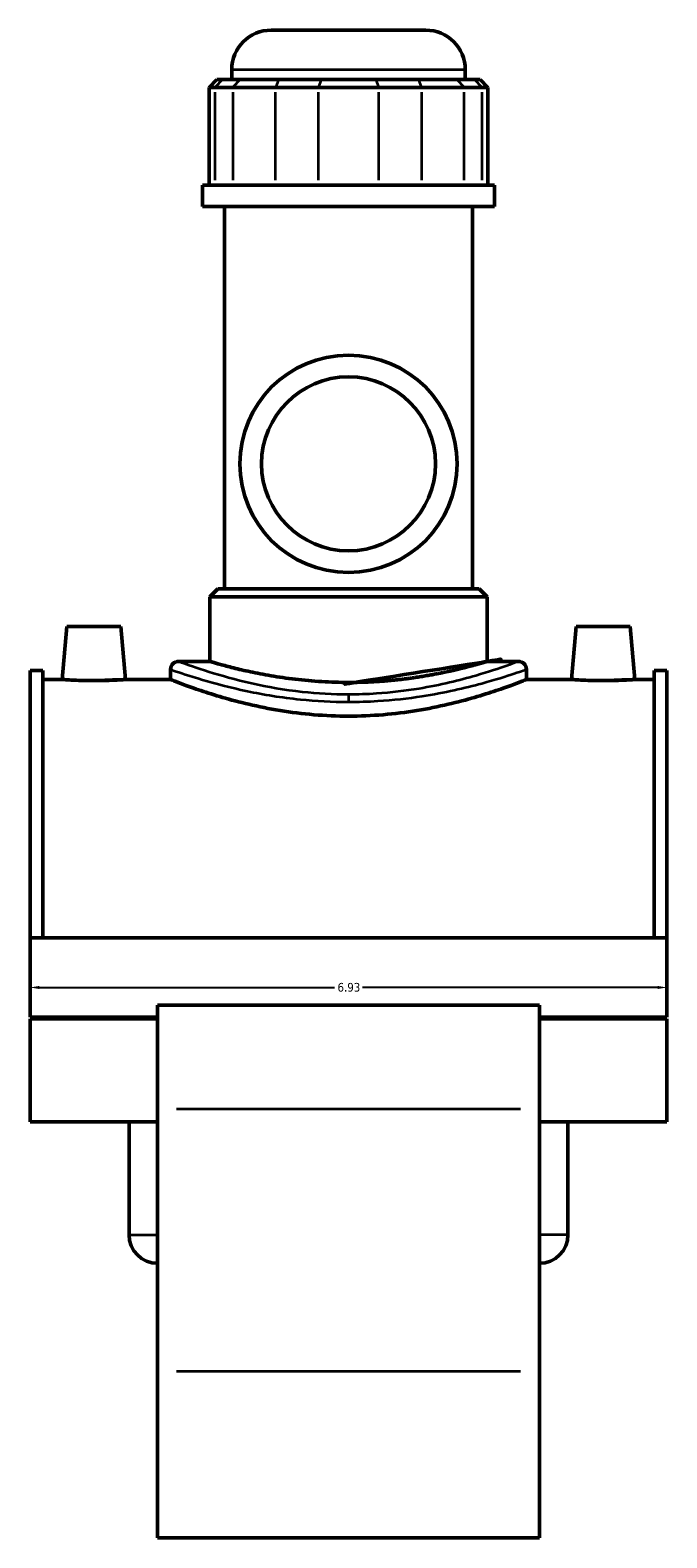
# Model space of a CAD drawing. Header units: inches. Extents: x -0.9 to 56.9, y -1.4 to 55.4.
# Tile 9 of 10: x 39.1 to 46.1, y 12.2 to 28.6. Entities that reach past the tile are written whole.
import ezdxf

# ---------------------------------------------------------------- set-up
doc = ezdxf.new("R2010")
doc.units = ezdxf.units.IN
doc.header["$MEASUREMENT"] = 0
for name, color, linetype, lineweight in [('Dimension (ANSI)', 7, 'Continuous', 25), ('Visible (ANSI)', 7, 'Continuous', 50), ('Visible Narrow (ANSI)', 7, 'Continuous', 35)]:
    doc.layers.add(name, color=color, linetype=linetype, lineweight=lineweight)
doc.styles.add('Note Text (ANSI)', font='tahoma.ttf')
doc.dimstyles.new('Default (ANSI)', dxfattribs={"dimtxt": 0.09448818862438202, "dimasz": 0.09842519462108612, "dimexe": 0.125, "dimexo": 0.0625, "dimgap": 0.03149606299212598, "dimtad": 0, "dimtih": 1, "dimtoh": 1, "dimrnd": 1e-08, "dimzin": 4, "dimdsep": 46, "dimtxsty": 'Note Text (ANSI)', "dimcen": 0.09, "dimdle": 0.3937007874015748, "dimclrd": 256, "dimclre": 256, "dimclrt": 5, "dimadec": 0, "dimazin": 1, "dimtfac": 1, "dimtofl": 0, "dimtmove": 0, "dimatfit": 3, "dimfxl": 1, "dimtolj": 1, "dimtzin": 4, "dimlwd": -1, "dimlwe": -1, "dimarcsym": 0})

# ---------------------------------------------------------------- blocks, each defined once
blk = doc.blocks.new('*D6')
at = {"layer": 'Defpoints', "color": 0, "transparency": 16777216}
for p in [(39.13818177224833, 18.69086561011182), (46.06818177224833, 18.69086561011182), (46.06818177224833, 18.15306230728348)]:
    blk.add_point(p, dxfattribs=at)
at = {"layer": 'Dimension (ANSI)', "transparency": 16777216}
for p, q in [((39.13818177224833, 18.62836561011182), (39.13818177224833, 18.02806230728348)), ((46.06818177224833, 18.62836561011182), (46.06818177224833, 18.02806230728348)), ((39.23660696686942, 18.15306230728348), (42.45197317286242, 18.15306230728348)), ((45.96975657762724, 18.15306230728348), (42.75439037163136, 18.15306230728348))]:
    blk.add_line(p, q, dxfattribs=at)
for points in [[(39.23660696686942, 18.169466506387), (39.23660696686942, 18.13665810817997), (39.13818177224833, 18.15306230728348)], [(45.96975657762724, 18.169466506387), (45.96975657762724, 18.13665810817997), (46.06818177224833, 18.15306230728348)]]:
    blk.add_solid(points, dxfattribs=at)
at = {"layer": 'Dimension (ANSI)', "color": 5, "transparency": 16777216, "insert": (42.48346923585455, 18.20227358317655), "char_height": 0.09448818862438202, "attachment_point": 1, "style": 'Note Text (ANSI)'}
blk.add_mtext('\\A1;6.93', dxfattribs=at)

msp = doc.modelspace()

# ---------------------------------------------------------------- linework, layer by layer
at = {"layer": 'Visible (ANSI)'}
for p, q in [((41.76282271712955, 28.57230233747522), (43.44354082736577, 28.57230233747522)), ((41.33231090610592, 28.03540233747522), (41.33231090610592, 28.1417905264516)), ((43.87405263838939, 28.03540233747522), (43.87405263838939, 28.1417905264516)), ((41.17163718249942, 28.03540233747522), (41.0855348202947, 27.9492999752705)), ((41.15107634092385, 27.9492999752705), (41.08553482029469, 27.9492999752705)), ((41.08553482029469, 27.9492999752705), (41.0855348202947, 26.88490233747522)), ((41.15107634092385, 27.9492999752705), (41.34339686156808, 27.9492999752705)), ((41.17163718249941, 28.03540233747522), (41.23062455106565, 28.03540233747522)), ((41.42294507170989, 28.03540233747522), (41.23062455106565, 28.03540233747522)), ((41.80937948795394, 27.9492999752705), (41.34339686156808, 27.9492999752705)), ((41.4229450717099, 28.03540233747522), (41.84232943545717, 28.03540233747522)), ((41.80937948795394, 27.9492999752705), (42.27368229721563, 27.9492999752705)), ((42.30663224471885, 28.03540233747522), (41.84232943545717, 28.03540233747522)), ((42.93268124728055, 27.9492999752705), (42.27368229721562, 27.9492999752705)), ((42.30663224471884, 28.03540233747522), (42.89973129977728, 28.03540233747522)), ((43.36403410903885, 28.03540233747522), (42.89973129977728, 28.03540233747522)), ((42.93268124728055, 27.9492999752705), (43.39698405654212, 27.9492999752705)), ((43.36403410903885, 28.03540233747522), (43.78341847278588, 28.03540233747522)), ((43.86296668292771, 27.9492999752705), (43.39698405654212, 27.9492999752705)), ((43.97573899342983, 28.03540233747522), (43.78341847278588, 28.03540233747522)), ((43.8629666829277, 27.9492999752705), (44.05528720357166, 27.9492999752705)), ((43.97573899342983, 28.03540233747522), (44.03472636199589, 28.03540233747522)), ((44.0347263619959, 28.03540233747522), (44.12082872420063, 27.9492999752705)), ((44.12082872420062, 27.9492999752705), (44.05528720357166, 27.9492999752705)), ((44.12082872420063, 27.9492999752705), (44.12082872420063, 26.88490233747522)), ((44.19177035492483, 26.88490233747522), (41.01459318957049, 26.88490233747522)), ((41.01459318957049, 26.65480233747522), (41.01459318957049, 26.88490233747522)), ((44.19177035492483, 26.65480233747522), (44.19177035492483, 26.88490233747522)), ((44.19177035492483, 26.65480233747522), (41.01459318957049, 26.65480233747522)), ((41.25288147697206, 22.49253855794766), (41.25288147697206, 26.65480233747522)), ((43.95348206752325, 22.49253855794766), (43.95348206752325, 26.65480233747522)), ((41.18012498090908, 22.49253855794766), (41.09402261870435, 22.40643619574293)), ((41.18012498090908, 22.49253855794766), (44.02623856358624, 22.49253855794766)), ((44.02623856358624, 22.49253855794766), (44.11234092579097, 22.40643619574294)), ((44.11234092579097, 22.40643619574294), (41.09402261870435, 22.40643619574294)), ((41.09402261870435, 21.70133225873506), (41.09402261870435, 22.40643619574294)), ((44.11234092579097, 21.70133225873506), (44.11234092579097, 22.40643619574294)), ((39.53590618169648, 22.08340469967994), (39.48530397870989, 21.50501887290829)), ((40.12645736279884, 22.08340469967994), (39.53590618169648, 22.08340469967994)), ((40.12645736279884, 22.08340469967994), (40.17705956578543, 21.50501887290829)), ((45.07990618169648, 22.08340469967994), (45.02930397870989, 21.50501887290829)), ((45.07990618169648, 22.08340469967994), (45.67045736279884, 22.08340469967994)), ((45.67045736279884, 22.08340469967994), (45.72105956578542, 21.50501887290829)), ((40.75198098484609, 21.70133225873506), (41.09402261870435, 21.70133225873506)), ((44.11234092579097, 21.70133225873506), (44.45438255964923, 21.70133225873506)), ((39.13818177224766, 21.60317556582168), (39.13818177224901, 18.69154997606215)), ((39.13818177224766, 21.60317556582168), (39.27678177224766, 21.60317556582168)), ((39.27678177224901, 18.69154997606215), (39.27678177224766, 21.60317556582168)), ((39.48530397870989, 21.50501887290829), (39.27678177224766, 21.50501887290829)), ((40.66587862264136, 21.50501887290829), (40.17705956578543, 21.50501887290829)), ((40.66587862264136, 21.61522989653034), (40.66587862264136, 21.50501887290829)), ((44.54048492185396, 21.61522989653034), (44.54048492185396, 21.50501887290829)), ((45.02930397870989, 21.50501887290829), (44.54048492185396, 21.50501887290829)), ((45.92958177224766, 21.50501887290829), (45.72105956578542, 21.50501887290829)), ((45.92958177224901, 18.69154997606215), (45.92958177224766, 21.60317556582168)), ((45.92958177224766, 21.60317556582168), (46.06818177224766, 21.60317556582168)), ((46.06818177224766, 21.60317556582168), (46.06818177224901, 18.69154997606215)), ((39.13818177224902, 18.69154997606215), (39.13818177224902, 17.8305263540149)), ((46.06818177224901, 18.69154997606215), (39.13818177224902, 18.69154997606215)), ((46.06818177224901, 17.8305263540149), (46.06818177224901, 18.69154997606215)), ((40.52418177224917, 17.96148485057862), (40.52418177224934, 16.83208731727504)), ((44.68218177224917, 17.96148485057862), (40.52418177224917, 17.96148485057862)), ((44.68218177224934, 16.83208731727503), (44.68218177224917, 17.96148485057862)), ((40.52418177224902, 17.8305263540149), (39.13818177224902, 17.8305263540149)), ((39.13818177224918, 17.81166674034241), (39.13818177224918, 16.69233603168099)), ((40.52418177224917, 17.8116667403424), (39.13818177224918, 17.8116667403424)), ((40.21421326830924, 17.8116667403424), (40.21421326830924, 17.8305263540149)), ((46.06818177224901, 17.8305263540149), (44.68218177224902, 17.8305263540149)), ((46.06818177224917, 17.8116667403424), (44.68218177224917, 17.8116667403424)), ((44.99215027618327, 17.8116667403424), (44.99215027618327, 17.8305263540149)), ((46.06818177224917, 16.69233603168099), (46.06818177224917, 17.81166674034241)), ((40.52418177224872, 13.97272129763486), (40.52418177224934, 16.83208731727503)), ((44.68218177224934, 16.83208731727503), (44.68218177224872, 13.97272129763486)), ((40.52418177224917, 16.69233603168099), (39.13818177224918, 16.69233603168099)), ((40.21421326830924, 15.46063304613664), (40.21421326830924, 16.69233603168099)), ((46.06818177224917, 16.69233603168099), (44.68218177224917, 16.69233603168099)), ((44.99215027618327, 15.46063304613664), (44.99215027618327, 16.69233603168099)), ((40.52418177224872, 13.97272129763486), (40.52418177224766, 12.16291257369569)), ((44.68218177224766, 12.16291257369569), (44.68218177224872, 13.97272129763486)), ((44.68218177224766, 12.16291257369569), (40.52418177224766, 12.16291257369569))]:
    msp.add_line(p, q, dxfattribs=at)
for radius in [1.183070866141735, 0.9464566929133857]:
    msp.add_circle((42.60318177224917, 23.85230233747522), radius, dxfattribs=at)
for centre, radius, start, end in [((41.76282271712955, 28.1417905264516), 0.4305118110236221, 90, 180), ((43.44354082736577, 28.1417905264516), 0.4305118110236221, 0, 90), ((40.75198098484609, 21.61522989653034), 0.0861023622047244, 90, 180), ((44.45438255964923, 21.61522989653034), 0.0861023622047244, 0, 90), ((40.52418177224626, 15.46063304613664), 0.3099685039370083, 180, 270), ((44.68218177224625, 15.46063304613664), 0.3099685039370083, 270, 0)]:
    msp.add_arc(centre, radius, start, end, dxfattribs=at)
for points, knots in [([(42.60318177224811, 21.47312165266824), (42.50780340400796, 21.47312165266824), (42.40936465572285, 21.47599722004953), (42.21393030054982, 21.48766148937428), (42.11693199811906, 21.49643939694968), (41.93120650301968, 21.51834393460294), (41.84232047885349, 21.53146510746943), (41.67808171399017, 21.5594446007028), (41.60273006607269, 21.57427431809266), (41.46937883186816, 21.60278445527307), (41.40672738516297, 21.61748295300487), (41.29611627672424, 21.64498735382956), (41.24814860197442, 21.65776756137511), (41.17096084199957, 21.67897973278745), (41.14167945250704, 21.68741172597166), (41.10320528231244, 21.69859152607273), (41.09402261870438, 21.70133225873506), (41.09402261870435, 21.70133225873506)], [0, 0, 0, 0, 0.7267831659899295, 0.7267831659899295, 1.453566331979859, 1.453566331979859, 2.180349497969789, 2.180349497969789, 2.907132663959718, 2.907132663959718, 3.633712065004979, 3.633712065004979, 4.36029146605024, 4.36029146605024, 5.086870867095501, 5.086870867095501, 5.813450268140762, 5.813450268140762, 5.813450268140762, 5.813450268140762]), ([(44.11234092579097, 21.70133225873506), (44.11234092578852, 21.70133225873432), (44.10315826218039, 21.69859152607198), (44.06468409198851, 21.68741172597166), (44.03540270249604, 21.67897973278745), (43.95821494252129, 21.65776756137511), (43.91024726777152, 21.64498735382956), (43.79963615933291, 21.61748295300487), (43.73698471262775, 21.60278445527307), (43.6036334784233, 21.57427431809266), (43.52828183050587, 21.5594446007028), (43.3640430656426, 21.53146510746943), (43.27515704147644, 21.51834393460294), (43.08943154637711, 21.49643939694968), (42.99243324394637, 21.48766148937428), (42.79699888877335, 21.47599722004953), (42.69856014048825, 21.47312165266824), (42.60318177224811, 21.47312165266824)], [17.44035080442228, 17.44035080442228, 17.44035080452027, 17.44035080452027, 18.16693020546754, 18.16693020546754, 18.89350960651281, 18.89350960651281, 19.62008900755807, 19.62008900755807, 20.34666840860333, 20.34666840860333, 21.07345157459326, 21.07345157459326, 21.80023474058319, 21.80023474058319, 22.52701790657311, 22.52701790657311, 23.25380107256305, 23.25380107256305, 23.25380107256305, 23.25380107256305]), ([(39.83118177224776, 21.49273988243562), (39.78765408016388, 21.49273988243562), (39.74125094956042, 21.49338422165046), (39.6559557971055, 21.49570767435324), (39.61706218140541, 21.49735292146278), (39.55571865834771, 21.50043561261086), (39.52916338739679, 21.50207338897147), (39.49395601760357, 21.50438134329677), (39.4853039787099, 21.50501887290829), (39.48530397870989, 21.50501887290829)], [2.652506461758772, 2.652506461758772, 2.652506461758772, 2.652506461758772, 2.984187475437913, 2.984187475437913, 3.315868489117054, 3.315868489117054, 3.647314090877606, 3.647314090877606, 3.978759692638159, 3.978759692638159, 3.978759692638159, 3.978759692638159]), ([(40.17705956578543, 21.50501887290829), (40.17705956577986, 21.50501887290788), (40.16840752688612, 21.5043813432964), (40.13320015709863, 21.50207338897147), (40.10664488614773, 21.50043561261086), (40.04530136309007, 21.49735292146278), (40.00640774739, 21.49570767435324), (39.9211125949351, 21.49338422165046), (39.87470946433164, 21.49273988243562), (39.83118177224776, 21.49273988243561)], [6.63126615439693, 6.63126615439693, 6.631266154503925, 6.631266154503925, 6.962711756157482, 6.962711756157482, 7.294157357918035, 7.294157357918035, 7.625838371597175, 7.625838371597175, 7.957519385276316, 7.957519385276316, 7.957519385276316, 7.957519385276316]), ([(42.60318177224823, 21.10647435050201), (42.48002936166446, 21.10647435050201), (42.35316812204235, 21.11166207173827), (42.10174822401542, 21.13253856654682), (41.97718430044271, 21.14820232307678), (41.73900896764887, 21.18703026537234), (41.62518239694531, 21.21018068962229), (41.41497899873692, 21.2592738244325), (41.31860037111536, 21.28516733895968), (41.14808426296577, 21.33473187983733), (41.0678952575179, 21.36020246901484), (40.92611944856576, 21.4077742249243), (40.86452174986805, 21.42983430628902), (40.76523982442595, 21.46643454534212), (40.72747669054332, 21.48097812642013), (40.67778868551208, 21.50027629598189), (40.6658786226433, 21.50501887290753), (40.66587862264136, 21.50501887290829)], [0, 0, 0, 0, 0.9384213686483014, 0.9384213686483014, 1.876842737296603, 1.876842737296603, 2.815264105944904, 2.815264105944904, 3.753685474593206, 3.753685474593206, 4.69121045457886, 4.69121045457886, 5.628735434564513, 5.628735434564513, 6.566260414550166, 6.566260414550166, 7.50378539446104, 7.50378539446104, 7.50378539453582, 7.50378539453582]), ([(44.54048492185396, 21.50501887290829), (44.540484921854, 21.50501887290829), (44.52857485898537, 21.50027629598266), (44.47888685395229, 21.48097812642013), (44.44112372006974, 21.46643454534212), (44.34184179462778, 21.42983430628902), (44.28024409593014, 21.4077742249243), (44.13846828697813, 21.36020246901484), (44.05827928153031, 21.33473187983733), (43.88776317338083, 21.28516733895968), (43.79138454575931, 21.2592738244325), (43.581181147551, 21.21018068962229), (43.46735457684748, 21.18703026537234), (43.2291792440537, 21.14820232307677), (43.104615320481, 21.13253856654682), (42.85319542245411, 21.11166207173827), (42.726334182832, 21.10647435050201), (42.60318177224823, 21.10647435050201)], [22.51135618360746, 22.51135618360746, 22.51135618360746, 22.51135618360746, 23.44888116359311, 23.44888116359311, 24.38640614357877, 24.38640614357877, 25.32393112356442, 25.32393112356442, 26.26145610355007, 26.26145610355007, 27.19987747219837, 27.19987747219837, 28.13829884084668, 28.13829884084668, 29.07672020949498, 29.07672020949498, 30.01514157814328, 30.01514157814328, 30.01514157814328, 30.01514157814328]), ([(45.37518177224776, 21.49273988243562), (45.33165408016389, 21.49273988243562), (45.28525094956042, 21.49338422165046), (45.1999557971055, 21.49570767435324), (45.16106218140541, 21.49735292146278), (45.09971865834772, 21.50043561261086), (45.0731633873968, 21.50207338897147), (45.03795601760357, 21.50438134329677), (45.0293039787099, 21.50501887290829), (45.02930397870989, 21.50501887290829)], [0, 0, 0, 0, 0.3316810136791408, 0.3316810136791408, 0.6633620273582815, 0.6633620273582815, 0.9948076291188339, 0.9948076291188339, 1.326253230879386, 1.326253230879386, 1.326253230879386, 1.326253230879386]), ([(45.72105956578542, 21.50501887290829), (45.72105956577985, 21.50501887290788), (45.71240752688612, 21.5043813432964), (45.67720015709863, 21.50207338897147), (45.65064488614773, 21.50043561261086), (45.58930136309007, 21.49735292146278), (45.55040774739, 21.49570767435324), (45.4651125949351, 21.49338422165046), (45.41870946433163, 21.49273988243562), (45.37518177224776, 21.49273988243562)], [3.978759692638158, 3.978759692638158, 3.978759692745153, 3.978759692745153, 4.310205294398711, 4.310205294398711, 4.641650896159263, 4.641650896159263, 4.973331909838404, 4.973331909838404, 5.305012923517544, 5.305012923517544, 5.305012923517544, 5.305012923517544])]:
    msp.add_open_spline(points, degree=3, knots=knots, dxfattribs=at)
at = {"layer": 'Visible Narrow (ANSI)'}
for p, q in [((43.85840610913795, 28.1417905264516), (41.34795743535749, 28.1417905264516)), ((41.15107634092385, 26.93812221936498), (41.15107634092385, 27.89608009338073)), ((41.22664714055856, 28.03109721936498), (41.15505375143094, 27.95360509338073)), ((41.34339686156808, 27.89608009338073), (41.34339686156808, 26.93812221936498)), ((41.4189676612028, 28.03109721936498), (41.34737427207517, 27.95360509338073)), ((41.80937948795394, 26.93812221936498), (41.80937948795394, 27.89608009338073)), ((41.84068193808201, 28.03109721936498), (41.8110269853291, 27.95360509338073)), ((42.27368229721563, 27.89608009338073), (42.27368229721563, 26.93812221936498)), ((42.30498474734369, 28.03109721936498), (42.27532979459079, 27.95360509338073)), ((42.90137879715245, 28.03109721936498), (42.93103374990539, 27.95360509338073)), ((42.93268124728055, 26.93812221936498), (42.93268124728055, 27.89608009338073)), ((43.36568160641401, 28.03109721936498), (43.39533655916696, 27.95360509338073)), ((43.39698405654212, 27.89608009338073), (43.39698405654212, 26.93812221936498)), ((43.78739588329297, 28.03109721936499), (43.85898927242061, 27.95360509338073)), ((43.8629666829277, 26.93812221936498), (43.8629666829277, 27.89608009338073)), ((43.97971640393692, 28.03109721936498), (44.05130979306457, 27.95360509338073)), ((44.05528720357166, 27.89608009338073), (44.05528720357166, 26.93812221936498)), ((42.60318177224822, 21.33927853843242), (42.60318177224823, 21.26641800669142)), ((40.73208177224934, 16.83208731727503), (44.47428177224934, 16.83208731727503)), ((40.2161213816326, 15.46063304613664), (40.52227365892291, 15.46063304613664)), ((44.99024216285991, 15.46063304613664), (44.68408988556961, 15.46063304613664)), ((44.47428177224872, 13.97272129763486), (40.73208177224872, 13.97272129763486))]:
    msp.add_line(p, q, dxfattribs=at)
for points, knots in [([(42.60318177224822, 21.34131439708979), (42.43402156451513, 21.34131439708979), (42.26494264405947, 21.35094988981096), (41.90519586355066, 21.38997324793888), (41.71814735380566, 21.42312064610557), (41.37015552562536, 21.50101419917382), (41.21240535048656, 21.54623503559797), (40.94381076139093, 21.63073006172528), (40.84199590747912, 21.66803646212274), (40.76503721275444, 21.69638976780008), (40.7521051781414, 21.70120632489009), (40.75207556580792, 21.70123643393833)], [14.99300338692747, 14.99300338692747, 14.99300338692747, 14.99300338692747, 16.28954631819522, 16.28954631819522, 17.87191428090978, 17.87191428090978, 19.58395471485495, 19.58395471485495, 21.51908744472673, 21.51908744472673, 22.48950589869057, 22.48950589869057, 22.48950589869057, 22.48950589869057]), ([(44.45438082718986, 21.70133044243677), (44.45438194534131, 21.70133161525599), (44.45434422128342, 21.70131787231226), (44.45176426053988, 21.70034982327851), (44.40780413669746, 21.68345190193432), (44.24677309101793, 21.62668622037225), (44.13165530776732, 21.58761173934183), (43.81712629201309, 21.4965240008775), (43.60533934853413, 21.44376805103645), (43.22265148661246, 21.38073343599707), (43.06730369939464, 21.361997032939), (42.80735588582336, 21.3447622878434), (42.70527221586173, 21.34131439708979), (42.60318177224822, 21.34131439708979)], [37.48249110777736, 37.48249110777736, 37.48249110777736, 37.48249110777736, 37.53521199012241, 37.53521199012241, 39.25648792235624, 39.25648792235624, 40.94031644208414, 40.94031644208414, 42.95490392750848, 42.95490392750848, 44.19652919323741, 44.19652919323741, 44.97901016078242, 44.97901016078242, 44.97901016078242, 44.97901016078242]), ([(40.6659776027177, 21.61513568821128), (40.66600859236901, 21.61510608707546), (40.67954211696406, 21.61037078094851), (40.76008028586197, 21.58249576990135), (40.86663071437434, 21.54581869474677), (41.14771807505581, 21.46274902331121), (41.31280546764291, 21.41829102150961), (41.6769829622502, 21.34171146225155), (41.87273140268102, 21.3091232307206), (42.24921059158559, 21.27075816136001), (42.4261536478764, 21.2612852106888), (42.60318177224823, 21.2612852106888)], [-22.48950589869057, -22.48950589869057, -22.48950589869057, -22.48950589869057, -21.51908744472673, -21.51908744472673, -19.58395471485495, -19.58395471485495, -17.87191428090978, -17.87191428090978, -16.28954631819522, -16.28954631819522, -14.99300338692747, -14.99300338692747, -14.99300338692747, -14.99300338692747]), ([(42.60318177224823, 21.2612852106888), (42.71002060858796, 21.2612852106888), (42.81685235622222, 21.26467493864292), (43.08889076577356, 21.28161894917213), (43.25146403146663, 21.30003928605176), (43.65195132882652, 21.36201056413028), (43.87358882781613, 21.41387656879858), (44.20274710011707, 21.50342773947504), (44.3232191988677, 21.54184306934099), (44.49174006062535, 21.59765116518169), (44.53774484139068, 21.61426403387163), (44.54044480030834, 21.61521575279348), (44.54048427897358, 21.61522926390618), (44.54048310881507, 21.61522811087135)], [-44.97901016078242, -44.97901016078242, -44.97901016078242, -44.97901016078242, -44.19652919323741, -44.19652919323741, -42.95490392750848, -42.95490392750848, -40.94031644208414, -40.94031644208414, -39.25648792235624, -39.25648792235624, -37.53521199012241, -37.53521199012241, -37.48249110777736, -37.48249110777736, -37.48249110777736, -37.48249110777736])]:
    msp.add_open_spline(points, degree=3, knots=knots, dxfattribs=at)

# ---------------------------------------------------------------- dimensions: what is measured, and where the dimension line sits
at = {"layer": 'Dimension (ANSI)'}
dim = msp.add_linear_dim(base=(46.06818177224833, 18.15306230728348), p1=(39.13818177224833, 18.69086561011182), p2=(46.06818177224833, 18.69086561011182), dimstyle='Default (ANSI)', override={"dimgap": 0.03149606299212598, "dimtih": 0, "dimtoh": 0, "dimdec": 2, "dimtol": 0, "dimlim": 0, "dimtp": 0, "dimtm": -0, "dimtdec": 2, "dimatfit": 1}, dxfattribs=at)
dim.commit()
dim.dimension.update_dxf_attribs({"geometry": '*D6', "text_midpoint": (42.60318177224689, 18.15306230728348), "dimtype": 160})

doc.saveas('drawing.dxf')
